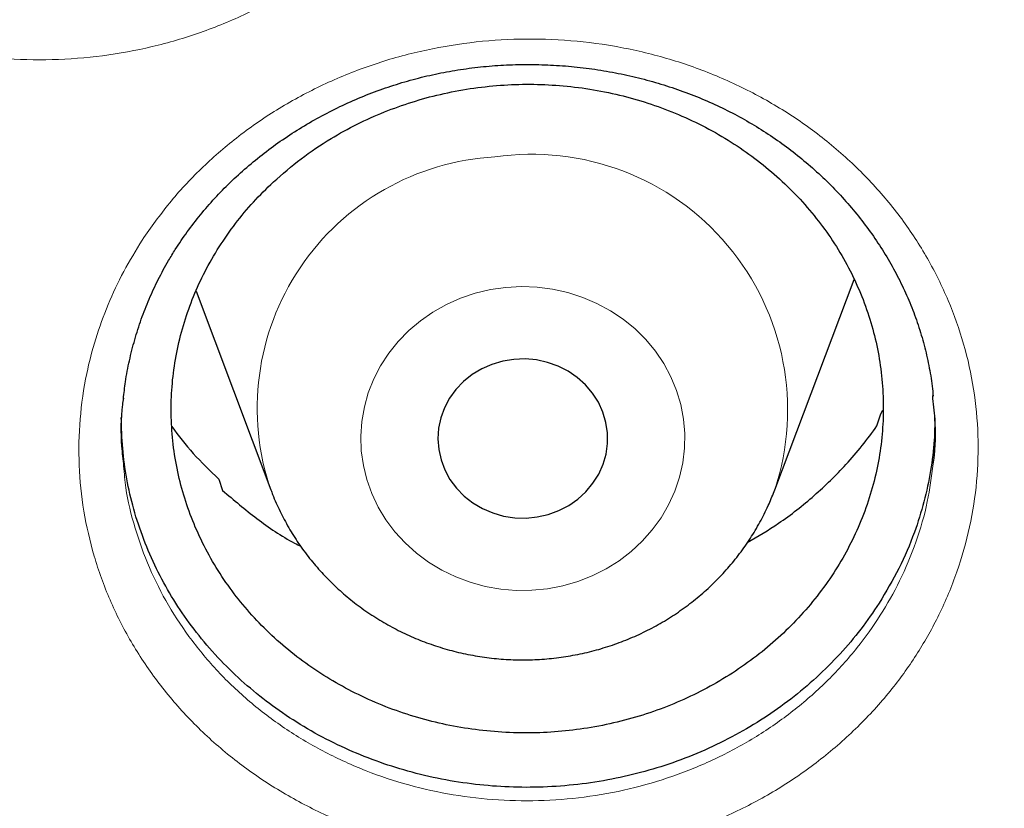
# Model space of a CAD drawing. Header units: millimetres. Extents: x 8 to 969, y 12 to 960.
# Tile 60 of 256: x 365.48 to 370.12, y 782.7 to 786.42. Entities that reach past the tile are written whole.
import ezdxf

# ---------------------------------------------------------------- set-up
doc = ezdxf.new("R2010")
doc.units = ezdxf.units.MM

msp = doc.modelspace()

# ---------------------------------------------------------------- linework, layer by layer
at = {"color": 7, "linetype": 'Continuous', "lineweight": 30}
for p, q in [((369.0425, 784.2019), (369.4156, 785.1937)), ((366.314, 785.1384), (366.6663, 784.2019)), ((369.5238, 784.5029), (369.5416, 784.5601)), ((369.5416, 784.5601), (369.5522, 784.5773)), ((366.421, 784.2524), (366.439, 784.1987)), ((369.0394, 784.1938), (369.0425, 784.2019))]:
    msp.add_line(p, q, dxfattribs=at)
at = {"color": 252, "linetype": 'Continuous', "lineweight": 0, "flags": 128}
msp.add_lwpolyline([(367.7746, 785.1559), (367.7016, 785.1453), (367.6301, 785.1282), (367.5607, 785.1047), (367.4941, 785.075), (367.4308, 785.0394), (367.3714, 784.9983), (367.3166, 784.952), (367.2668, 784.9009), (367.2224, 784.8456), (367.184, 784.7865), (367.1518, 784.7242), (367.1262, 784.6592), (367.1074, 784.5923), (367.0956, 784.524), (367.0908, 784.4549), (367.0932, 784.3857), (367.1027, 784.317), (367.1192, 784.2496), (367.1426, 784.1839), (367.1726, 784.1206), (367.2089, 784.0604), (367.2514, 784.0038), (367.2994, 783.9512), (367.3526, 783.9032), (367.4105, 783.8603), (367.4726, 783.8229), (367.5382, 783.7912), (367.6067, 783.7656), (367.6776, 783.7463), (367.7501, 783.7336), (367.8236, 783.7275), (367.8974, 783.728), (367.9708, 783.7353), (368.0431, 783.7491), (368.1136, 783.7694), (368.1817, 783.7961), (368.2468, 783.8287), (368.3082, 783.8671), (368.3654, 783.9109), (368.4177, 783.9597), (368.4649, 784.0129), (368.5063, 784.0702), (368.5416, 784.131), (368.5706, 784.1947), (368.5928, 784.2607), (368.6081, 784.3284), (368.6164, 784.3972), (368.6176, 784.4664), (368.6117, 784.5354), (368.5987, 784.6036), (368.5787, 784.6702), (368.552, 784.7347), (368.5188, 784.7965), (368.4793, 784.855), (368.4341, 784.9097), (368.3834, 784.96), (368.3277, 785.0055), (368.2677, 785.0458), (368.2038, 785.0804), (368.1366, 785.109), (368.0668, 785.1315), (367.995, 785.1475), (367.922, 785.157), (367.8482, 785.1598), (367.7746, 785.1559)], dxfattribs=at)
at = {"color": 7, "linetype": 'Continuous', "lineweight": 30, "flags": 128}
msp.add_lwpolyline([(367.8126, 784.8166), (367.7599, 784.808), (367.7089, 784.7929), (367.6606, 784.7716), (367.6157, 784.7445), (367.575, 784.7119), (367.5394, 784.6746), (367.5093, 784.6331), (367.4854, 784.5883), (367.4681, 784.5409), (367.4577, 784.4917), (367.4544, 784.4417), (367.4582, 784.3916), (367.4691, 784.3426), (367.4868, 784.2953), (367.5111, 784.2506), (367.5416, 784.2094), (367.5776, 784.1724), (367.6185, 784.1402), (367.6637, 784.1134), (367.7123, 784.0925), (367.7634, 784.0779), (367.8161, 784.0698), (367.8695, 784.0683), (367.9227, 784.0736), (367.9746, 784.0854), (368.0244, 784.1036), (368.0711, 784.1279), (368.114, 784.1578), (368.1522, 784.1928), (368.1852, 784.2323), (368.2122, 784.2756), (368.2328, 784.3218), (368.2467, 784.3702), (368.2536, 784.4199), (368.2534, 784.4701), (368.246, 784.5197), (368.2317, 784.568), (368.2106, 784.6141), (368.1831, 784.6571), (368.1498, 784.6963), (368.1113, 784.731), (368.0681, 784.7605), (368.0211, 784.7844), (367.9712, 784.8023), (367.9191, 784.8137), (367.866, 784.8184), (367.8126, 784.8166)], dxfattribs=at)
at = {"color": 252, "linetype": 'Continuous', "lineweight": 0}
for centre, radius, start, end in [((367.789, 784.5861), 1.1866, 93.202, 198.9486), ((367.8973, 784.5782), 1.2054, 341.8079, 98.3303)]:
    msp.add_arc(centre, radius, start, end, dxfattribs=at)
for points, knots in [([(365.5757, 837.0753), (365.0791, 837.0694), (364.0859, 837.0575), (362.5991, 836.9619), (361.118, 836.8094), (359.6455, 836.5948), (358.1932, 836.3216), (356.7636, 835.9912), (355.359, 835.6056), (353.9736, 835.1634), (352.6014, 834.6624), (351.2458, 834.1025), (349.9097, 833.4835), (348.6039, 832.8101), (347.331, 832.0834), (346.1007, 831.3095), (344.9146, 830.491), (343.7743, 829.6304), (342.6746, 828.7244), (341.6113, 827.769), (340.5872, 826.765), (339.6053, 825.7134), (338.6736, 824.6224), (337.794, 823.4939), (336.973, 822.3373), (336.2111, 821.1552), (335.5086, 819.9508), (334.8622, 818.7189), (334.2695, 817.4544), (333.7329, 816.1592), (333.2547, 814.8351), (332.8389, 813.4926), (332.4865, 812.1343), (332.1998, 810.7709), (331.9781, 809.4053), (331.8204, 808.0403), (331.7256, 806.6701), (331.6938, 805.2891), (331.7264, 803.8998), (331.8246, 802.5048), (331.9881, 801.1152), (332.2166, 799.7338), (332.5078, 798.3712), (332.86, 797.03), (333.271, 795.7122), (333.7424, 794.4124), (334.2763, 793.125), (334.8731, 791.8531), (335.5328, 790.5996), (336.2507, 789.3746), (337.0253, 788.1803), (337.8501, 787.026), (338.7225, 785.9133), (339.6398, 784.8434), (340.6055, 783.8117), (341.6238, 782.8141), (342.694, 781.8533), (343.8148, 780.9321), (344.9777, 780.058), (346.1805, 779.2327), (347.4134, 778.4625), (348.6733, 777.7477), (349.9571, 777.0886), (351.27, 776.4821), (352.6178, 775.9261), (353.9984, 775.4226), (355.4097, 774.9739), (356.8406, 774.5839), (358.2884, 774.2533), (359.7416, 773.9843), (361.1972, 773.7762), (362.6521, 773.6283), (364.1125, 773.5393), (365.5845, 773.5095), (367.0654, 773.5401), (368.5522, 773.6322), (370.0333, 773.7856), (371.5058, 774), (372.9581, 774.2733), (374.3877, 774.6036), (375.7923, 774.9893), (377.1778, 775.4315), (378.5499, 775.9324), (379.9056, 776.4923), (381.2416, 777.1113), (382.5474, 777.7848), (383.8203, 778.5115), (385.0506, 779.2854), (386.2367, 780.1039), (387.377, 780.9645), (388.4767, 781.8704), (389.54, 782.8259), (390.5641, 783.8299), (391.546, 784.8814), (392.4777, 785.9725), (393.3573, 787.1009), (394.1783, 788.2576), (394.9402, 789.4396), (395.6427, 790.6441), (396.2891, 791.8759), (396.8818, 793.1404), (397.4184, 794.4357), (397.8966, 795.7597), (398.3124, 797.1022), (398.6648, 798.4606), (398.9515, 799.824), (399.1732, 801.1896), (399.3309, 802.5546), (399.4257, 803.9247), (399.4575, 805.3057), (399.4249, 806.6951), (399.3267, 808.09), (399.1632, 809.4796), (398.9347, 810.8611), (398.6435, 812.2236), (398.2913, 813.5649), (397.8803, 814.8826), (397.4089, 816.1825), (396.875, 817.4698), (396.2782, 818.7417), (395.6185, 819.9952), (394.9006, 821.2203), (394.126, 822.4146), (393.3012, 823.5688), (392.4288, 824.6816), (391.5115, 825.7514), (390.5458, 826.7831), (389.5275, 827.7807), (388.4573, 828.7416), (387.3365, 829.6628), (386.1736, 830.5369), (384.9708, 831.3621), (383.7379, 832.1324), (382.4781, 832.8472), (381.1942, 833.5063), (379.8813, 834.1127), (378.5335, 834.6688), (377.1529, 835.1722), (375.7416, 835.6209), (374.3107, 836.011), (372.8629, 836.3416), (371.4097, 836.6105), (369.9541, 836.8188), (368.4992, 836.9659), (367.0388, 837.0582), (366.0634, 837.0696), (365.5757, 837.0753)], [0, 0, 0, 0, 0.007, 0.014, 0.021, 0.028, 0.035, 0.041875, 0.04875, 0.055625, 0.0625, 0.0695, 0.0765, 0.0835, 0.0905, 0.0975, 0.104375, 0.11125, 0.118125, 0.125, 0.132, 0.139, 0.146, 0.153, 0.16, 0.166875, 0.17375, 0.180625, 0.1875, 0.1945, 0.2015, 0.2085, 0.2155, 0.2225, 0.229375, 0.23625, 0.243125, 0.25, 0.257, 0.264, 0.271, 0.278, 0.285, 0.291875, 0.29875, 0.305625, 0.3125, 0.3195, 0.3265, 0.3335, 0.3405, 0.3475, 0.354375, 0.36125, 0.368125, 0.375, 0.382, 0.389, 0.396, 0.403, 0.41, 0.416875, 0.42375, 0.430625, 0.4375, 0.4445, 0.4515, 0.4585, 0.4655, 0.4725, 0.479375, 0.48625, 0.493125, 0.5, 0.507, 0.514, 0.521, 0.528, 0.535, 0.541875, 0.54875, 0.555625, 0.5625, 0.5695, 0.5765, 0.5835, 0.5905, 0.5975, 0.604375, 0.61125, 0.618125, 0.625, 0.632, 0.639, 0.646, 0.653, 0.66, 0.666875, 0.67375, 0.680625, 0.6875, 0.6945, 0.7015, 0.7085, 0.7155, 0.7225, 0.729375, 0.73625, 0.743125, 0.75, 0.757, 0.764, 0.771, 0.778, 0.785, 0.791875, 0.79875, 0.805625, 0.8125, 0.8195, 0.8265, 0.8335, 0.8405, 0.8475, 0.854375, 0.86125, 0.868125, 0.875, 0.882, 0.889, 0.896, 0.903, 0.91, 0.916875, 0.92375, 0.930625, 0.9375, 0.9445, 0.9515, 0.9585, 0.9655, 0.9725, 0.979375, 0.98625, 0.993125, 1, 1, 1, 1]), ([(363.7324, 789.1361), (363.7536, 789.169), (363.7962, 789.2348), (363.8894, 789.3571), (364.0176, 789.499), (364.1895, 789.6508), (364.3787, 789.7841), (364.5835, 789.8966), (364.8005, 789.9879), (365.0274, 790.0565), (365.2615, 790.1007), (365.4998, 790.1209), (365.7388, 790.1166), (365.9756, 790.0872), (366.2072, 790.0341), (366.431, 789.9577), (366.6437, 789.8583), (366.8431, 789.7379), (367.0266, 789.5979), (367.1914, 789.4396), (367.3361, 789.2656), (367.4589, 789.0779), (367.5574, 788.8783), (367.6312, 788.6698), (367.6792, 788.4552), (367.7, 788.2372), (367.6946, 788.0185), (367.6631, 787.8055), (367.607, 787.6011), (367.528, 787.403), (367.4236, 787.2105), (367.2942, 787.0266), (367.1434, 786.8571), (366.9723, 786.7045), (366.7839, 786.5702), (366.5803, 786.4559), (366.3637, 786.3637), (366.1372, 786.2941), (365.9037, 786.2479), (365.666, 786.2267), (365.4273, 786.2297), (365.1904, 786.2569), (364.9584, 786.3088), (364.7341, 786.3841), (364.5203, 786.4817), (364.3203, 786.6011), (364.136, 786.74), (363.9693, 786.8968), (363.8233, 787.0704), (363.6993, 787.2581), (363.5986, 787.4571), (363.5235, 787.6652), (363.4742, 787.8796), (363.4512, 788.0976), (363.4557, 788.3164), (363.4864, 788.5334), (363.5433, 788.7442), (363.6234, 788.9471), (363.696, 789.0731), (363.7324, 789.1361)], [0, 0, 0, 0, 0.009388, 0.018776, 0.036636, 0.054553, 0.072412, 0.090273, 0.108189, 0.126048, 0.143944, 0.161897, 0.179793, 0.197655, 0.215573, 0.233434, 0.251297, 0.269217, 0.28708, 0.304941, 0.32286, 0.34072, 0.358617, 0.376571, 0.394467, 0.41233, 0.430248, 0.44811, 0.465039, 0.48197, 0.499833, 0.517754, 0.535618, 0.553475, 0.571388, 0.589245, 0.607115, 0.625043, 0.642914, 0.660771, 0.678685, 0.696543, 0.714413, 0.732341, 0.750211, 0.768062, 0.785969, 0.803821, 0.821737, 0.839714, 0.857633, 0.875521, 0.893467, 0.911356, 0.929221, 0.947142, 0.965007, 0.982503, 1, 1, 1, 1]), ([(366.0606, 785.3793), (366.102, 785.4383), (366.185, 785.5566), (366.3351, 785.7171), (366.5036, 785.8648), (366.6918, 785.9955), (366.8969, 786.1077), (367.1143, 786.1984), (367.3414, 786.2658), (367.5749, 786.3097), (367.8125, 786.3299), (368.051, 786.3252), (368.2876, 786.2964), (368.5188, 786.2438), (368.7416, 786.1674), (368.9535, 786.0693), (369.1523, 785.9502), (369.335, 785.8109), (369.4996, 785.6537), (369.644, 785.4809), (369.7654, 785.2941), (369.8634, 785.0963), (369.9368, 784.8896), (369.9836, 784.6763), (370.0041, 784.4593), (369.9981, 784.2414), (369.9646, 784.0256), (369.905, 783.8143), (369.822, 783.6154), (369.7184, 783.4309), (369.5944, 783.2569), (369.4461, 783.0918), (369.2744, 782.9387), (369.0852, 782.8043), (368.8806, 782.6908), (368.6639, 782.5987), (368.4373, 782.5289), (368.2034, 782.4833), (367.9653, 782.4617), (367.7264, 782.4644), (367.4899, 782.492), (367.2586, 782.5432), (367.0349, 782.6175), (366.8219, 782.7147), (366.6221, 782.833), (366.438, 782.9708), (366.2726, 783.1269), (366.1273, 783.2988), (366.0037, 783.4844), (365.9044, 783.6819), (365.8298, 783.8883), (365.7808, 784.101), (365.759, 784.3174), (365.7634, 784.5347), (365.792, 784.7344), (365.8388, 784.9147), (365.8974, 785.0755), (365.9698, 785.2317), (366.0304, 785.3302), (366.0606, 785.3793)], [0, 0, 0, 0, 0.017289, 0.034631, 0.051921, 0.069808, 0.087753, 0.10564, 0.123482, 0.141381, 0.159224, 0.177097, 0.195027, 0.2129, 0.230723, 0.248602, 0.266423, 0.284313, 0.30226, 0.320149, 0.338014, 0.355937, 0.373802, 0.391715, 0.409687, 0.427601, 0.445519, 0.463494, 0.481412, 0.498003, 0.514594, 0.532557, 0.550577, 0.568539, 0.586416, 0.604351, 0.622228, 0.640131, 0.658093, 0.675997, 0.693832, 0.711724, 0.72956, 0.747428, 0.765354, 0.783222, 0.801088, 0.819012, 0.836879, 0.854765, 0.872708, 0.890594, 0.908468, 0.926396, 0.944267, 0.958173, 0.972134, 0.986094, 1, 1, 1, 1]), ([(365.9728, 784.3125), (365.9756, 784.2788), (365.9839, 784.1802), (366.0241, 784.0196), (366.0906, 783.8337), (366.1807, 783.6558), (366.2923, 783.4884), (366.4238, 783.3334), (366.5735, 783.1926), (366.7401, 783.0683), (366.9209, 782.9617), (367.1136, 782.874), (367.3161, 782.807), (367.5254, 782.7608), (367.7395, 782.736), (367.9557, 782.7337), (368.1712, 782.7532), (368.383, 782.7944), (368.5881, 782.8574), (368.7842, 782.9407), (368.9694, 783.0431), (369.1407, 783.1645), (369.2961, 783.3027), (369.4302, 783.4517), (369.5424, 783.6087), (369.6362, 783.7751), (369.7108, 783.9546), (369.7649, 784.1397), (369.781, 784.2644), (369.7887, 784.3239)], [0, 0, 0, 0, 0.019668, 0.057616, 0.095686, 0.133635, 0.171595, 0.209675, 0.247635, 0.285597, 0.323681, 0.361643, 0.399538, 0.437553, 0.475448, 0.513483, 0.55164, 0.589675, 0.627665, 0.665778, 0.703769, 0.741931, 0.780218, 0.818385, 0.853622, 0.888862, 0.926929, 0.965117, 1, 1, 1, 1])]:
    msp.add_open_spline(points, degree=3, knots=knots, dxfattribs=at)
at = {"color": 7, "linetype": 'Continuous', "lineweight": 30}
for points, knots in [([(330.7243, 807.9816), (330.7218, 807.9463), (330.7163, 807.8694), (330.7088, 807.7523), (330.7008, 807.6259), (330.6927, 807.4925), (330.6844, 807.3461), (330.6763, 807.1875), (330.6684, 807.0173), (330.6606, 806.8234), (330.6532, 806.6043), (330.6469, 806.3586), (330.6423, 806.0966), (330.6398, 805.8185), (330.64, 805.5241), (330.6433, 805.2135), (330.6501, 804.8868), (330.6602, 804.57), (330.6729, 804.2682), (330.687, 803.9932), (330.7027, 803.7308), (330.7194, 803.4871), (330.7364, 803.2624), (330.7535, 803.0571), (330.7699, 802.8726), (330.7855, 802.7089), (330.7997, 802.5666), (330.8124, 802.4456), (330.8232, 802.3455), (330.832, 802.2653), (330.8384, 802.2089), (330.8428, 802.1712), (330.8462, 802.1418), (330.8503, 802.1065), (330.8557, 802.0605), (330.8624, 802.0044), (330.8722, 801.9237), (330.8858, 801.8144), (330.9042, 801.6721), (330.9256, 801.5118), (330.9502, 801.3354), (330.9772, 801.1501), (331.0062, 800.9593), (331.0364, 800.7688), (331.0676, 800.5789), (331.0999, 800.3898), (331.1526, 800.0924), (331.2289, 799.6884), (331.3301, 799.1975), (331.4351, 798.7259), (331.5438, 798.2694), (331.6616, 797.8058), (331.7698, 797.4056), (331.865, 797.07), (331.944, 796.8007), (332.0261, 796.5297), (332.1029, 796.284), (332.1708, 796.0729), (332.2259, 795.9049), (332.2734, 795.7625), (332.3112, 795.6509), (332.3399, 795.5671), (332.3606, 795.507), (332.3793, 795.4532), (332.3997, 795.3945), (332.4254, 795.3214), (332.457, 795.2321), (332.4946, 795.127), (332.5385, 795.006), (332.5923, 794.8593), (332.6574, 794.6851), (332.7349, 794.4815), (332.8226, 794.2561), (332.9192, 794.0137), (333.0212, 793.764), (333.1248, 793.5166), (333.2546, 793.2137), (333.4104, 792.8612), (333.5922, 792.4655), (333.763, 792.1062), (333.9222, 791.7814), (334.0694, 791.4892), (334.2105, 791.2156), (334.3451, 790.9606), (334.4728, 790.7238), (334.6739, 790.3579), (334.9582, 789.8587), (335.2397, 789.3895), (335.4282, 789.0851), (335.5168, 788.9435), (335.6064, 788.8021), (335.6968, 788.6609), (335.7881, 788.52), (335.8783, 788.3823), (335.9605, 788.2583), (336.0302, 788.154), (336.0852, 788.0724), (336.1281, 788.0089), (336.1607, 787.961), (336.1899, 787.9182), (336.2233, 787.8694), (336.2688, 787.8033), (336.3276, 787.7182), (336.4007, 787.6134), (336.487, 787.4906), (336.5868, 787.3501), (336.6931, 787.2022), (336.8046, 787.0489), (336.9201, 786.892), (337.0458, 786.7234), (337.182, 786.5432), (337.328, 786.3528), (337.5482, 786.0701), (337.8377, 785.708), (338.1829, 785.2909), (338.5096, 784.9085), (338.817, 784.5588), (339.1159, 784.2282), (339.4053, 783.9162), (339.6832, 783.624), (339.949, 783.3509), (340.2024, 783.0964), (340.4445, 782.8581), (340.6894, 782.6218), (340.9403, 782.3846), (341.2037, 782.1408), (341.4712, 781.8984), (341.7461, 781.6547), (342.0286, 781.4097), (342.2975, 781.1817), (342.5516, 780.9705), (342.7898, 780.7762), (343.0328, 780.5814), (343.2808, 780.3864), (343.5324, 780.1923), (343.7535, 780.0249), (343.9373, 779.8879), (344.0783, 779.7839), (344.2044, 779.6919), (344.3154, 779.6116), (344.4059, 779.5466), (344.4776, 779.4955), (344.5303, 779.458), (344.5707, 779.4293), (344.6055, 779.4048), (344.6483, 779.3746), (344.7089, 779.3321), (344.7898, 779.2756), (344.8885, 779.2072), (345.005, 779.127), (345.1395, 779.0353), (345.2922, 778.9323), (345.5941, 778.7311), (346.0463, 778.4379), (346.6521, 778.0623), (347.277, 777.692), (347.9214, 777.328), (348.5812, 776.9732), (349.2563, 776.6284), (349.9453, 776.2947), (350.6463, 775.9737), (351.3885, 775.653), (352.1661, 775.3381), (352.978, 775.0321), (353.7857, 774.7496), (354.5883, 774.4898), (355.3803, 774.2534), (356.1612, 774.0392), (356.9313, 773.8458), (357.6989, 773.6704), (358.5025, 773.5046), (359.3451, 773.3504), (360.2268, 773.211), (361.112, 773.0926), (362.0001, 772.9955), (362.8905, 772.9198), (363.7827, 772.8655), (364.6761, 772.8328), (365.57, 772.8218), (366.464, 772.8325), (367.3574, 772.8649), (368.2495, 772.9189), (369.14, 772.9944), (370.0281, 773.0912), (370.9143, 773.2095), (371.7992, 773.3492), (372.6525, 773.5052), (373.4743, 773.675), (374.2644, 773.8563), (375.0527, 774.0556), (375.8387, 774.2729), (376.6173, 774.507), (377.39, 774.7582), (378.1605, 775.0278), (378.9369, 775.3195), (379.6664, 775.6133), (380.3483, 775.9051), (380.9821, 776.1907), (381.6188, 776.4929), (382.1548, 776.7603), (382.5907, 776.9862), (382.9268, 777.165), (383.2633, 777.3485), (383.5999, 777.537), (383.9322, 777.7277), (384.2536, 777.9168), (384.5577, 778.0999), (384.8425, 778.2753), (385.1085, 778.4424), (385.3558, 778.6008), (385.5848, 778.75), (385.7752, 778.8762), (385.9307, 778.9805), (386.0547, 779.0644), (386.1707, 779.1437), (386.2789, 779.2183), (386.3784, 779.2874), (386.4659, 779.3486), (386.5352, 779.3973), (386.5871, 779.434), (386.6314, 779.4654), (386.6812, 779.5008), (386.7425, 779.5446), (386.814, 779.5959), (386.9109, 779.6658), (387.0349, 779.756), (387.1891, 779.8694), (387.3636, 779.9994), (387.5591, 780.1469), (387.7758, 780.3131), (388.0096, 780.4954), (388.2601, 780.6944), (388.5106, 780.8973), (388.7591, 781.1026), (389.0009, 781.306), (389.2449, 781.5153), (389.4864, 781.7263), (389.7232, 781.9373), (390.058, 782.2413), (390.4829, 782.6392), (390.9782, 783.1232), (391.4411, 783.5941), (391.8733, 784.0509), (392.2857, 784.5033), (392.6788, 784.9504), (393.0538, 785.3924), (393.4144, 785.8325), (393.8079, 786.3297), (394.233, 786.8898), (394.6855, 787.5156), (395.1225, 788.1508), (395.5225, 788.7625), (395.8882, 789.3492), (396.2238, 789.9125), (396.5514, 790.4886), (396.8724, 791.0812), (397.1861, 791.691), (397.4333, 792.1985), (397.6199, 792.5973), (397.7497, 792.8821), (397.8775, 793.1702), (398.0034, 793.4617), (398.1263, 793.7545), (398.2406, 794.0346), (398.3434, 794.2935), (398.4328, 794.5242), (398.5116, 794.7321), (398.5802, 794.9169), (398.6323, 795.0594), (398.6702, 795.165), (398.6966, 795.2386), (398.72, 795.3047), (398.7407, 795.3636), (398.759, 795.4159), (398.7759, 795.4643), (398.7938, 795.5161), (398.816, 795.5803), (398.8442, 795.6629), (398.8785, 795.7645), (398.9186, 795.8845), (398.9641, 796.0228), (399.0149, 796.1795), (399.1183, 796.5048), (399.2648, 796.9889), (399.4421, 797.6226), (399.5891, 798.1931), (399.7108, 798.7023), (399.8121, 799.1557), (399.9064, 799.6097), (399.9766, 799.9742), (400.0264, 800.248), (400.0583, 800.4299), (400.0893, 800.6125), (400.1193, 800.7957), (400.1482, 800.9796), (400.1761, 801.1635), (400.202, 801.3421), (400.2255, 801.5108), (400.246, 801.6636), (400.2635, 801.7991), (400.2781, 801.9153), (400.2899, 802.0122), (400.2986, 802.0857), (400.3046, 802.137), (400.309, 802.1753), (400.3136, 802.2154), (400.3195, 802.2671), (400.3267, 802.3323), (400.3365, 802.4224), (400.349, 802.5412), (400.3642, 802.6923), (400.381, 802.8678), (400.3988, 803.0676), (400.4158, 803.2734), (400.4315, 803.4821), (400.4459, 803.6905), (400.4597, 803.9141), (400.4726, 804.1504), (400.4861, 804.4406), (400.4981, 804.7732), (400.5069, 805.139), (400.5112, 805.4852), (400.5116, 805.8116), (400.5088, 806.1182), (400.5035, 806.4051), (400.4963, 806.6621), (400.4882, 806.891), (400.4796, 807.0932), (400.4704, 807.2803), (400.461, 807.4519), (400.4517, 807.6064), (400.4429, 807.7462), (400.435, 807.8694), (400.4295, 807.9463), (400.427, 807.9816)], [0, 0, 0, 0, 0.0009265, 0.0020153, 0.0031174, 0.0043621, 0.0057274, 0.0072008, 0.0087824, 0.0104719, 0.012602, 0.0148824, 0.0173128, 0.0198934, 0.0226243, 0.0255053, 0.0285362, 0.0317174, 0.0343222, 0.0369399, 0.0393797, 0.0416333, 0.0437365, 0.0456467, 0.0473639, 0.0488881, 0.0502193, 0.0513387, 0.052272, 0.053019, 0.0535799, 0.0538504, 0.0540754, 0.0544002, 0.0548373, 0.0553629, 0.0559711, 0.0570941, 0.0584214, 0.059953, 0.0615834, 0.0633624, 0.0651515, 0.0669351, 0.0687133, 0.0704859, 0.0722532, 0.077085, 0.0818755, 0.0861274, 0.0904466, 0.094855, 0.0993527, 0.1019104, 0.1044962, 0.1071098, 0.1097355, 0.1116079, 0.113235, 0.1146171, 0.1157541, 0.1164872, 0.1170635, 0.1175078, 0.1180599, 0.1187797, 0.1196483, 0.1206749, 0.1218595, 0.1232023, 0.1249869, 0.126991, 0.1292143, 0.131657, 0.1341868, 0.1366497, 0.1390459, 0.1432653, 0.1472597, 0.1510293, 0.1542052, 0.1572019, 0.1600193, 0.1626578, 0.165117, 0.1674012, 0.1741097, 0.1808608, 0.1823823, 0.183906, 0.1854317, 0.1869596, 0.1884897, 0.190022, 0.191458, 0.1925529, 0.1934491, 0.1941466, 0.1946454, 0.1950304, 0.1955623, 0.1962602, 0.1972212, 0.1983844, 0.1997499, 0.2013177, 0.2030878, 0.2047173, 0.2064873, 0.2083976, 0.2104486, 0.2126399, 0.2149324, 0.2202022, 0.225249, 0.2296435, 0.2338538, 0.2378798, 0.2417217, 0.2453793, 0.2487924, 0.2520279, 0.2550857, 0.2579661, 0.2612152, 0.2644013, 0.2676431, 0.270941, 0.2742946, 0.2777042, 0.2804224, 0.2831752, 0.2859624, 0.2887842, 0.2916405, 0.2944835, 0.2962188, 0.2977831, 0.2991766, 0.3003994, 0.3014513, 0.302158, 0.3027561, 0.3031811, 0.3034857, 0.3038939, 0.3045841, 0.3054644, 0.3065349, 0.3077957, 0.3092466, 0.3108877, 0.3127189, 0.3189409, 0.3252774, 0.3317279, 0.3382924, 0.3449709, 0.3516409, 0.358421, 0.3652789, 0.3720702, 0.3798228, 0.3874625, 0.3949893, 0.4024031, 0.4097041, 0.4167651, 0.4237174, 0.4305937, 0.4374673, 0.445278, 0.4530885, 0.4608989, 0.4687091, 0.4765191, 0.484329, 0.492139, 0.4999491, 0.5077592, 0.5155692, 0.5233791, 0.5311891, 0.5389993, 0.5468107, 0.5546458, 0.5625139, 0.5695915, 0.5766955, 0.5838259, 0.5909825, 0.5981656, 0.6052461, 0.6124054, 0.619708, 0.6271539, 0.6332004, 0.6393382, 0.6455674, 0.6518881, 0.6552355, 0.6586079, 0.6620055, 0.6654281, 0.6688726, 0.6722061, 0.6753597, 0.6783332, 0.6811266, 0.6837399, 0.6861731, 0.6884262, 0.6898422, 0.6911765, 0.692429, 0.6935999, 0.6946891, 0.6956708, 0.6964567, 0.6969554, 0.6973713, 0.69791, 0.6985897, 0.699389, 0.7002639, 0.7017888, 0.7034971, 0.7053888, 0.7076192, 0.71006, 0.7127115, 0.7155736, 0.7186462, 0.7213676, 0.7242342, 0.7271406, 0.7300172, 0.732864, 0.7356811, 0.7422038, 0.7485608, 0.7543803, 0.7600537, 0.7655814, 0.770963, 0.7761988, 0.7813169, 0.7864235, 0.7934424, 0.8004583, 0.8074712, 0.814481, 0.8204264, 0.8263792, 0.8324266, 0.83859, 0.8448692, 0.8512645, 0.8541151, 0.8569883, 0.859884, 0.8628021, 0.8657425, 0.868642, 0.8711514, 0.8734293, 0.8754757, 0.8772902, 0.8788731, 0.8796676, 0.8803876, 0.8810332, 0.8816046, 0.8821122, 0.8825623, 0.8830175, 0.883627, 0.884438, 0.8854254, 0.8865894, 0.8879297, 0.8894465, 0.891139, 0.8973602, 0.9034228, 0.9093267, 0.9136504, 0.9179034, 0.9221769, 0.9264834, 0.9281842, 0.9298902, 0.9316011, 0.9333171, 0.9350383, 0.9367645, 0.9384775, 0.9400471, 0.9414914, 0.9427553, 0.9438392, 0.9447429, 0.9454653, 0.9458958, 0.9461788, 0.9465358, 0.9470179, 0.9476253, 0.9483578, 0.9495394, 0.9509471, 0.9525809, 0.9544408, 0.9565268, 0.9583244, 0.9602615, 0.9623382, 0.9645545, 0.9668446, 0.9704216, 0.9738153, 0.977026, 0.9800537, 0.9828983, 0.9855597, 0.988038, 0.9900562, 0.9919342, 0.993672, 0.9952697, 0.9967184, 0.9979847, 0.9990735, 1, 1, 1, 1]), ([(333.2274, 802.4236), (333.241, 802.296), (333.2696, 802.0263), (333.3212, 801.6153), (333.3803, 801.1906), (333.446, 800.7668), (333.5179, 800.3439), (333.5962, 799.922), (333.6808, 799.5011), (333.7716, 799.0815), (333.8687, 798.663), (333.9721, 798.2459), (334.0817, 797.8301), (334.1975, 797.4159), (334.3195, 797.0032), (334.4477, 796.5922), (334.582, 796.1829), (334.7224, 795.7754), (334.8689, 795.3698), (335.0214, 794.9661), (335.1799, 794.5645), (335.3445, 794.1651), (335.515, 793.7678), (335.6914, 793.3729), (335.8738, 792.9802), (336.0619, 792.5901), (336.256, 792.2024), (336.4557, 791.8174), (336.6613, 791.435), (336.8725, 791.0554), (337.0893, 790.6785), (337.3118, 790.3046), (337.5399, 789.9337), (337.7735, 789.5657), (338.0126, 789.2009), (338.2571, 788.8393), (338.507, 788.481), (338.7622, 788.1259), (339.0227, 787.7743), (339.2885, 787.4261), (339.5594, 787.0815), (339.8355, 786.7405), (340.1166, 786.4031), (340.4028, 786.0695), (340.6939, 785.7397), (340.9899, 785.4137), (341.2908, 785.0917), (341.5965, 784.7737), (341.9068, 784.4597), (342.2219, 784.1499), (342.5416, 783.8442), (342.8658, 783.5428), (343.1944, 783.2457), (343.5276, 782.9529), (343.865, 782.6646), (344.2067, 782.3807), (344.5526, 782.1014), (344.9027, 781.8267), (345.2569, 781.5565), (345.615, 781.2911), (345.9771, 781.0305), (346.3431, 780.7746), (346.7129, 780.5236), (347.0863, 780.2775), (347.4635, 780.0363), (347.8441, 779.8001), (348.2283, 779.5689), (348.6159, 779.3429), (349.0069, 779.1219), (349.4011, 778.9062), (349.7985, 778.6956), (350.199, 778.4904), (350.6026, 778.2904), (351.0091, 778.0957), (351.4185, 777.9064), (351.8306, 777.7226), (352.2455, 777.5442), (352.663, 777.3713), (353.0831, 777.2038), (353.5056, 777.042), (353.9305, 776.8857), (354.3577, 776.7351), (354.7871, 776.5901), (355.2186, 776.4507), (355.6522, 776.3171), (356.0877, 776.1892), (356.5251, 776.067), (356.9643, 775.9507), (357.4052, 775.8401), (357.8477, 775.7353), (358.2917, 775.6364), (358.7372, 775.5433), (359.184, 775.4561), (359.632, 775.3749), (360.0813, 775.2995), (360.5316, 775.2301), (360.9829, 775.1665), (361.4351, 775.109), (361.8882, 775.0574), (362.3419, 775.0118), (362.7963, 774.9722), (363.2513, 774.9386), (363.7067, 774.9109), (364.1625, 774.8893), (364.6185, 774.8737), (365.0748, 774.8641), (365.5311, 774.8605), (365.9874, 774.8629), (366.4437, 774.8713), (366.8998, 774.8858), (367.3557, 774.9062), (367.8111, 774.9327), (368.2662, 774.9651), (368.7207, 775.0036), (369.1746, 775.048), (369.6278, 775.0985), (370.0802, 775.1548), (370.5317, 775.2172), (370.9822, 775.2855), (371.4317, 775.3597), (371.88, 775.4398), (372.327, 775.5259), (372.7728, 775.6178), (373.2171, 775.7155), (373.6599, 775.8192), (374.1011, 775.9286), (374.5406, 776.0439), (374.9784, 776.1649), (375.4143, 776.2917), (375.8482, 776.4242), (376.2802, 776.5624), (376.71, 776.7063), (377.1377, 776.8559), (377.563, 777.0111), (377.986, 777.1719), (378.4066, 777.3382), (378.8246, 777.51), (379.24, 777.6874), (379.6527, 777.8702), (380.0626, 778.0584), (380.4697, 778.252), (380.8738, 778.451), (381.275, 778.6552), (381.673, 778.8647), (382.0678, 779.0795), (382.4594, 779.2994), (382.8477, 779.5245), (383.2326, 779.7547), (383.614, 779.9899), (383.9918, 780.2301), (384.366, 780.4753), (384.7365, 780.7253), (385.1032, 780.9803), (385.4661, 781.24), (385.825, 781.5045), (386.18, 781.7737), (386.5309, 782.0476), (386.8776, 782.326), (387.2202, 782.609), (387.5585, 782.8965), (387.8924, 783.1884), (388.222, 783.4847), (388.5471, 783.7853), (388.8676, 784.0901), (389.1836, 784.3992), (389.4949, 784.7123), (389.8015, 785.0296), (390.1033, 785.3508), (390.4003, 785.676), (390.6924, 786.0051), (390.9795, 786.338), (391.2616, 786.6747), (391.5387, 787.015), (391.8106, 787.3589), (392.0774, 787.7064), (392.3389, 788.0574), (392.5952, 788.4118), (392.8461, 788.7695), (393.0917, 789.1305), (393.3318, 789.4947), (393.5665, 789.8621), (393.7957, 790.2324), (394.0193, 790.6058), (394.2372, 790.9821), (394.4496, 791.3612), (394.6562, 791.743), (394.8571, 792.1276), (395.0522, 792.5148), (395.2415, 792.9045), (395.425, 793.2966), (395.6026, 793.6911), (395.7742, 794.088), (395.94, 794.487), (396.0997, 794.8882), (396.2534, 795.2914), (396.4011, 795.6967), (396.5426, 796.1038), (396.6781, 796.5128), (396.8075, 796.9235), (396.9307, 797.3359), (397.0477, 797.7499), (397.1585, 798.1653), (397.2631, 798.5822), (397.3614, 799.0004), (397.4535, 799.4199), (397.5393, 799.8405), (397.6187, 800.2622), (397.6919, 800.685), (397.7587, 801.1086), (397.8193, 801.5331), (397.8731, 801.9584), (397.91, 802.2772), (397.927, 802.4544), (397.9303, 802.4895)], [0, 0, 0, 0, 0.004275, 0.009032, 0.013789, 0.018546, 0.023303, 0.02806, 0.032817, 0.037574, 0.042332, 0.047089, 0.051846, 0.056603, 0.06136, 0.066118, 0.070875, 0.075632, 0.08039, 0.085147, 0.089905, 0.094662, 0.099419, 0.104177, 0.108935, 0.113692, 0.11845, 0.123207, 0.127965, 0.132723, 0.137481, 0.142239, 0.146996, 0.151754, 0.156512, 0.16127, 0.166028, 0.170786, 0.175545, 0.180303, 0.185061, 0.189819, 0.194577, 0.199336, 0.204094, 0.208852, 0.213611, 0.218369, 0.223128, 0.227886, 0.232645, 0.237404, 0.242162, 0.246921, 0.25168, 0.256438, 0.261197, 0.265956, 0.270715, 0.275474, 0.280233, 0.284992, 0.289751, 0.29451, 0.299269, 0.304028, 0.308787, 0.313546, 0.318305, 0.323065, 0.327824, 0.332583, 0.337342, 0.342102, 0.346861, 0.35162, 0.35638, 0.361139, 0.365899, 0.370658, 0.375418, 0.380177, 0.384937, 0.389696, 0.394456, 0.399215, 0.403975, 0.408734, 0.413494, 0.418253, 0.423013, 0.427773, 0.432532, 0.437292, 0.442052, 0.446811, 0.451571, 0.456331, 0.46109, 0.46585, 0.47061, 0.475369, 0.480129, 0.484889, 0.489649, 0.494408, 0.499168, 0.503928, 0.508687, 0.513447, 0.518207, 0.522967, 0.527726, 0.532486, 0.537246, 0.542005, 0.546765, 0.551525, 0.556285, 0.561044, 0.565804, 0.570564, 0.575323, 0.580083, 0.584843, 0.589602, 0.594362, 0.599121, 0.603881, 0.608641, 0.6134, 0.61816, 0.622919, 0.627679, 0.632438, 0.637198, 0.641957, 0.646717, 0.651476, 0.656236, 0.660995, 0.665754, 0.670514, 0.675273, 0.680032, 0.684792, 0.689551, 0.69431, 0.699069, 0.703829, 0.708588, 0.713347, 0.718106, 0.722865, 0.727624, 0.732383, 0.737142, 0.741901, 0.74666, 0.751419, 0.756177, 0.760936, 0.765695, 0.770454, 0.775212, 0.779971, 0.78473, 0.789488, 0.794247, 0.799005, 0.803764, 0.808522, 0.813281, 0.818039, 0.822797, 0.827555, 0.832314, 0.837072, 0.84183, 0.846588, 0.851346, 0.856104, 0.860862, 0.86562, 0.870378, 0.875136, 0.879893, 0.884651, 0.889409, 0.894167, 0.898924, 0.903682, 0.90844, 0.913197, 0.917954, 0.922712, 0.927469, 0.932227, 0.936984, 0.941741, 0.946499, 0.951256, 0.956013, 0.960771, 0.965528, 0.970285, 0.975042, 0.979799, 0.984556, 0.989314, 0.994071, 0.998828, 1, 1, 1, 1]), ([(366.2163, 785.3343), (366.2254, 785.3483), (366.2528, 785.3905), (366.3025, 785.4589), (366.3673, 785.5382), (366.4376, 785.6144), (366.5129, 785.6873), (366.5931, 785.7567), (366.6778, 785.822), (366.7667, 785.8831), (366.8593, 785.9396), (366.9553, 785.9911), (367.0541, 786.0375), (367.1552, 786.0786), (367.2582, 786.114), (367.3627, 786.1438), (367.4681, 786.1678), (367.5746, 786.1861), (367.6824, 786.1988), (367.7918, 786.2061), (367.9024, 786.2077), (368.0137, 786.2036), (368.125, 786.1939), (368.2358, 786.1784), (368.3453, 786.1573), (368.453, 786.1308), (368.5582, 786.0988), (368.6603, 786.0617), (368.759, 786.0197), (368.8539, 785.9729), (368.9454, 785.9213), (369.0337, 785.8647), (369.1189, 785.8031), (369.2007, 785.7368), (369.2786, 785.666), (369.3521, 785.5909), (369.4211, 785.512), (369.485, 785.4296), (369.5435, 785.344), (369.5964, 785.2558), (369.6433, 785.1653), (369.6842, 785.0729), (369.7188, 784.9791), (369.7471, 784.884), (369.7688, 784.7877), (369.7828, 784.7073), (369.7871, 784.6588), (369.7885, 784.643)], [0, 0, 0, 0, 0.011203, 0.033642, 0.056167, 0.07882, 0.101587, 0.12445, 0.147385, 0.170361, 0.193345, 0.216289, 0.239163, 0.261932, 0.284569, 0.307054, 0.329354, 0.351488, 0.373782, 0.396306, 0.419028, 0.441906, 0.464892, 0.487936, 0.510974, 0.53394, 0.556784, 0.579461, 0.601935, 0.624183, 0.646342, 0.668697, 0.691247, 0.713974, 0.736848, 0.759839, 0.782909, 0.806028, 0.829145, 0.852229, 0.875244, 0.898167, 0.920986, 0.943691, 0.966308, 0.989086, 1, 1, 1, 1]), ([(366.6784, 785.6528), (366.6466, 785.6217), (366.583, 785.5597), (366.4978, 785.4569), (366.4212, 785.3474), (366.3551, 785.2323), (366.3005, 785.1137), (366.2568, 784.9914), (366.2243, 784.8651), (366.2037, 784.7367), (366.1952, 784.6084), (366.1984, 784.48), (366.2136, 784.3511), (366.2408, 784.2238), (366.2794, 784.1003), (366.3291, 783.9802), (366.3904, 783.8632), (366.4624, 783.7515), (366.5437, 783.6467), (366.6343, 783.5485), (366.7348, 783.4568), (366.8434, 783.3732), (366.9583, 783.299), (367.0796, 783.2338), (367.2078, 783.1776), (367.3407, 783.1316), (367.4762, 783.0964), (367.6144, 783.0715), (367.7559, 783.0572), (367.8982, 783.054), (368.0389, 783.0616), (368.1785, 783.0798), (368.3173, 783.109), (368.4529, 783.1488), (368.583, 783.1985), (368.7083, 783.2577), (368.8288, 783.327), (368.9424, 783.4054), (369.0474, 783.4913), (369.1442, 783.5849), (369.2329, 783.6866), (369.3118, 783.7947), (369.3797, 783.9074), (369.4373, 784.0248), (369.4841, 784.1474), (369.5194, 784.2732), (369.5427, 784.3999), (369.5543, 784.528), (369.5541, 784.6577), (369.5417, 784.7869), (369.5176, 784.9134), (369.4821, 785.0377), (369.4346, 785.1599), (369.376, 785.2779), (369.3072, 785.3899), (369.2284, 785.4963), (369.1392, 785.5972), (369.0409, 785.6908), (368.9352, 785.7756), (368.8221, 785.8521), (368.7012, 785.9202), (368.5743, 785.9787), (368.4436, 786.0267), (368.3091, 786.0647), (368.1701, 786.0925), (368.029, 786.1093), (367.8882, 786.1152), (367.7473, 786.1104), (367.606, 786.0947), (367.4666, 786.0681), (367.3315, 786.0311), (367.2001, 785.9842), (367.0723, 785.9268), (366.9402, 785.8539), (366.8062, 785.7645), (366.7212, 785.6902), (366.6784, 785.6528)], [0, 0, 0, 0, 0.013234, 0.026467, 0.040085, 0.053704, 0.066938, 0.080171, 0.09379, 0.107408, 0.120646, 0.133884, 0.147507, 0.16113, 0.174372, 0.187613, 0.201239, 0.214864, 0.228104, 0.241343, 0.254968, 0.268592, 0.281827, 0.29506, 0.30868, 0.322299, 0.335527, 0.348755, 0.362367, 0.375979, 0.389202, 0.402425, 0.416032, 0.42964, 0.442861, 0.456082, 0.469688, 0.483295, 0.496518, 0.509744, 0.523352, 0.536961, 0.550192, 0.563422, 0.577036, 0.590651, 0.603888, 0.617125, 0.630747, 0.644367, 0.657609, 0.67085, 0.684475, 0.6981, 0.71134, 0.724581, 0.738206, 0.751832, 0.765068, 0.778304, 0.791925, 0.805546, 0.818776, 0.832006, 0.84562, 0.859235, 0.872459, 0.885683, 0.899291, 0.9129, 0.926122, 0.939343, 0.952948, 0.966554, 0.983185, 1, 1, 1, 1]), ([(365.9716, 784.6301), (365.9746, 784.6569), (365.9813, 784.7174), (365.9992, 784.8105), (366.024, 784.9092), (366.0551, 785.0062), (366.0922, 785.1011), (366.1352, 785.1934), (366.177, 785.2709), (366.2057, 785.3171), (366.2163, 785.3343)], [0, 0, 0, 0, 0.109158, 0.245526, 0.381726, 0.517531, 0.652752, 0.787226, 0.920831, 1, 1, 1, 1]), ([(365.9714, 784.6331), (365.9699, 784.6231), (365.9586, 784.5482), (365.958, 784.4403), (365.9691, 784.3439), (365.9728, 784.3125)], [0, 0, 0, 0, 0.093755, 0.705366, 1, 1, 1, 1]), ([(369.7887, 784.3239), (369.7896, 784.3293), (369.8007, 784.3994), (369.8014, 784.5078), (369.7904, 784.6092), (369.7864, 784.6458)], [0, 0, 0, 0, 0.0507915, 0.6583794, 1, 1, 1, 1]), ([(369.534, 783.6672), (369.5059, 783.6258), (369.4496, 783.5429), (369.3502, 783.4263), (369.2402, 783.316), (369.1202, 783.2147), (368.9925, 783.1241), (368.8569, 783.0436), (368.7131, 782.973), (368.5634, 782.9138), (368.4105, 782.8668), (368.2539, 782.8316), (368.0932, 782.8085), (367.931, 782.7977), (367.7702, 782.7996), (367.6103, 782.8134), (367.4508, 782.8398), (367.2942, 782.8785), (367.1431, 782.9286), (366.9971, 782.99), (366.8559, 783.0632), (366.7222, 783.147), (366.5979, 783.2399), (366.4826, 783.3419), (366.3762, 783.4535), (366.2805, 783.573), (366.1971, 783.6983), (366.1253, 783.8296), (366.0655, 783.9673), (366.0186, 784.1091), (365.9858, 784.2527), (365.9654, 784.3969), (365.963, 784.4937), (365.9618, 784.542)], [0, 0, 0, 0, 0.031958, 0.063917, 0.096805, 0.129693, 0.161597, 0.1935, 0.226339, 0.259178, 0.290992, 0.322807, 0.355551, 0.388295, 0.42003, 0.451765, 0.484419, 0.517073, 0.548887, 0.580701, 0.61344, 0.646178, 0.677988, 0.709795, 0.742527, 0.775259, 0.807106, 0.838953, 0.871727, 0.904498, 0.936344, 0.968192, 1, 1, 1, 1]), ([(369.7964, 784.5402), (369.7961, 784.5056), (369.7951, 784.4226), (369.7781, 784.2903), (369.7474, 784.1447), (369.6988, 783.9901), (369.6308, 783.8289), (369.5664, 783.7213), (369.534, 783.6672)], [0, 0, 0, 0, 0.113449, 0.272247, 0.435657, 0.599063, 0.79843, 1, 1, 1, 1]), ([(366.1998, 784.4996), (366.2324, 784.4568), (366.299, 784.3693), (366.3798, 784.2919), (366.421, 784.2524)], [0, 0, 0, 0, 0.489362, 1, 1, 1, 1]), ([(368.9126, 783.9526), (368.9626, 783.9821), (369.0743, 784.0484), (369.2302, 784.1723), (369.359, 784.2974), (369.4553, 784.409), (369.501, 784.4716), (369.5238, 784.5029)], [0, 0, 0, 0, 0.2051951, 0.4595387, 0.7130752, 0.8565367, 1, 1, 1, 1]), ([(366.439, 784.1987), (366.4921, 784.1537), (366.5983, 784.0635), (366.7244, 783.9774), (366.798, 783.9404), (366.8076, 783.9356)], [0, 0, 0, 0, 0.4643621, 0.9302129, 1, 1, 1, 1]), ([(366.6673, 784.201), (366.6698, 784.1939), (366.6818, 784.1594), (366.7095, 784.0997), (366.7501, 784.0225), (366.7968, 783.9485), (366.8487, 783.8779), (366.9058, 783.8109), (366.9677, 783.748), (367.0341, 783.6895), (367.1047, 783.6356), (367.1792, 783.5867), (367.2572, 783.5431), (367.3382, 783.5048), (367.422, 783.4722), (367.5079, 783.4454), (367.5958, 783.4246), (367.685, 783.4099), (367.7751, 783.4013), (367.8657, 783.3989), (367.9562, 783.4028), (368.0463, 783.413), (368.1354, 783.4293), (368.2232, 783.4517), (368.309, 783.4802), (368.3925, 783.5145), (368.4733, 783.5545), (368.5508, 783.5999), (368.6248, 783.6507), (368.6948, 783.7063), (368.7604, 783.7667), (368.8213, 783.8314), (368.8773, 783.9001), (368.9279, 783.9725), (368.9729, 784.0482), (369.0104, 784.1218), (369.03, 784.1713), (369.0388, 784.1936)], [0, 0, 0, 0, 0.007571, 0.036505, 0.065473, 0.09447, 0.123507, 0.15259, 0.18172, 0.210896, 0.240121, 0.269394, 0.298712, 0.328075, 0.35748, 0.386923, 0.416399, 0.445904, 0.475436, 0.504987, 0.534553, 0.564129, 0.593707, 0.623284, 0.652853, 0.682407, 0.711943, 0.741453, 0.770933, 0.800374, 0.829777, 0.859132, 0.888439, 0.917699, 0.946905, 0.97606, 1, 1, 1, 1])]:
    msp.add_open_spline(points, degree=3, knots=knots, dxfattribs=at)

doc.saveas('drawing.dxf')
